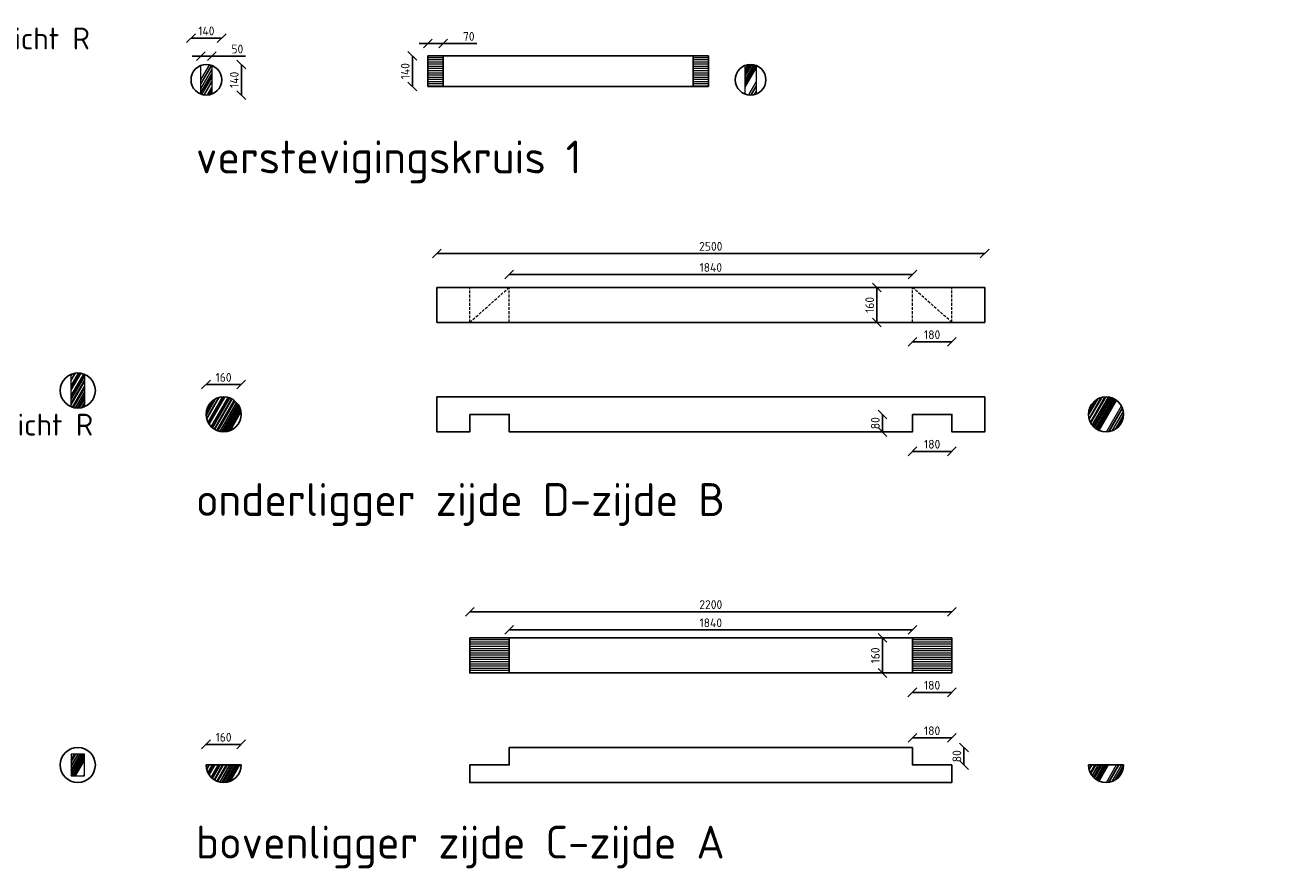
# Model space of a CAD drawing. Header units: metres. Extents: x -170212 to 42557, y -53864 to 18192.
# Tile 13 of 28: x 6048 to 11806, y 9855 to 13711. Entities that reach past the tile are written whole.
import ezdxf

# ---------------------------------------------------------------- set-up
doc = ezdxf.new("R2010")
doc.units = ezdxf.units.M
doc.header["$LTSCALE"] = 2
doc.linetypes.add('HIDDEN', pattern=[9.525, 6.35, -3.175])
for name, color, linetype, lineweight in [('N-CO-HC-HOUTVORM_HIDDEN-G', 8, 'HIDDEN', 18), ('N-CO-HC-HOUTVORM_kops-A', 253, 'Continuous', 5), ('N-CO-HC-HOUTVORM_ZICHT_1-G', 30, 'Continuous', 25), ('N-CO-HC-HOUTVORM_ZICHT_2-G', 1, 'Continuous', 18), ('X-XX-AL-DETAIL1-T50', 130, 'Continuous', 50)]:
    doc.layers.add(name, color=color, linetype=linetype, lineweight=lineweight)
doc.layers.add('TM00_MAATVOERING', color=7, linetype='Continuous')
doc.styles.add('NLCS-ISO', font='NLCS-ISO.ttf')
doc.styles.add('NLCS-ISO-M50-T50', font='NLCS-ISO.ttf', dxfattribs={"height": 0.25})
doc.dimstyles.new('NLCS RODOR-DIM-020mm', dxfattribs={"dimscale": 20, "dimtxt": 2, "dimasz": 2, "dimexe": 1.25, "dimexo": 0.625, "dimtad": 1, "dimdec": 0, "dimzin": 1, "dimdsep": 46, "dimtxsty": 'NLCS-ISO', "dimblk": 'OBLIQUE', "dimcen": 0, "dimse1": 1, "dimse2": 1, "dimclrd": 256, "dimclre": 1, "dimclrt": 256, "dimadec": 0, "dimazin": 0, "dimtfac": 1, "dimtdec": 0, "dimtmove": 0, "dimatfit": 0, "dimfxl": 1, "dimtolj": 1, "dimtzin": 0, "dimlwd": -1, "dimlwe": -1, "dimarcsym": 0})
pattern_1 = [(60, (-2050.87, -1053.93), (-173.205, 100), []), (60, (-2040.87, -1053.93), (-173.205, 100), []), (60, (-2038.87, -1053.93), (-173.205, 100), []), (60, (-2026.87, -1053.93), (-173.205, 100), []), (60, (-2016.87, -1053.93), (-173.205, 100), []), (60, (-2010.87, -1053.93), (-173.205, 100), []), (60, (-2008.87, -1053.93), (-173.205, 100), []), (60, (-2006.87, -1053.93), (-173.205, 100), []), (60, (-1996.87, -1053.93), (-173.205, 100), []), (60, (-1994.87, -1053.93), (-173.205, 100), []), (60, (-1980.87, -1053.93), (-173.205, 100), []), (60, (-1976.87, -1053.93), (-173.205, 100), []), (60, (-1970.87, -1053.93), (-173.205, 100), []), (60, (-1968.87, -1053.93), (-173.205, 100), []), (60, (-1954.87, -1053.93), (-173.205, 100), []), (60, (-1952.87, -1053.93), (-173.205, 100), []), (60, (-1948.87, -1053.93), (-173.205, 100), []), (60, (-1944.87, -1053.93), (-173.205, 100), []), (60, (-1934.87, -1053.93), (-173.205, 100), []), (60, (-1932.87, -1053.93), (-173.205, 100), []), (60, (-1930.87, -1053.93), (-173.205, 100), []), (60, (-1918.87, -1053.93), (-173.205, 100), []), (60, (-1912.87, -1053.93), (-173.205, 100), []), (60, (-1902.87, -1053.93), (-173.205, 100), []), (60, (-1900.87, -1053.93), (-173.205, 100), []), (60, (-1892.87, -1053.93), (-173.205, 100), []), (60, (-1890.87, -1053.93), (-173.205, 100), []), (60, (-1888.87, -1053.93), (-173.205, 100), []), (60, (-1884.87, -1053.93), (-173.205, 100), []), (60, (-1876.87, -1053.93), (-173.205, 100), []), (60, (-1874.87, -1053.93), (-173.205, 100), []), (60, (-1868.87, -1053.93), (-173.205, 100), []), (60, (-1864.87, -1053.93), (-173.205, 100), []), (60, (-1858.87, -1053.93), (-173.205, 100), []), (60, (-1856.87, -1053.93), (-173.205, 100), [])]
pattern_2 = [(60, (-2243.52, -1053.93), (-173.205, 100), []), (60, (-2233.52, -1053.93), (-173.205, 100), []), (60, (-2231.52, -1053.93), (-173.205, 100), []), (60, (-2219.52, -1053.93), (-173.205, 100), []), (60, (-2209.52, -1053.93), (-173.205, 100), []), (60, (-2203.52, -1053.93), (-173.205, 100), []), (60, (-2201.52, -1053.93), (-173.205, 100), []), (60, (-2199.52, -1053.93), (-173.205, 100), []), (60, (-2189.52, -1053.93), (-173.205, 100), []), (60, (-2187.52, -1053.93), (-173.205, 100), []), (60, (-2173.52, -1053.93), (-173.205, 100), []), (60, (-2169.52, -1053.93), (-173.205, 100), []), (60, (-2163.52, -1053.93), (-173.205, 100), []), (60, (-2161.52, -1053.93), (-173.205, 100), []), (60, (-2147.52, -1053.93), (-173.205, 100), []), (60, (-2145.52, -1053.93), (-173.205, 100), []), (60, (-2141.52, -1053.93), (-173.205, 100), []), (60, (-2137.52, -1053.93), (-173.205, 100), []), (60, (-2127.52, -1053.93), (-173.205, 100), []), (60, (-2125.52, -1053.93), (-173.205, 100), []), (60, (-2123.52, -1053.93), (-173.205, 100), []), (60, (-2111.52, -1053.93), (-173.205, 100), []), (60, (-2105.52, -1053.93), (-173.205, 100), []), (60, (-2095.52, -1053.93), (-173.205, 100), []), (60, (-2093.52, -1053.93), (-173.205, 100), []), (60, (-2085.52, -1053.93), (-173.205, 100), []), (60, (-2083.52, -1053.93), (-173.205, 100), []), (60, (-2081.52, -1053.93), (-173.205, 100), []), (60, (-2077.52, -1053.93), (-173.205, 100), []), (60, (-2069.52, -1053.93), (-173.205, 100), []), (60, (-2067.52, -1053.93), (-173.205, 100), []), (60, (-2061.52, -1053.93), (-173.205, 100), []), (60, (-2057.52, -1053.93), (-173.205, 100), []), (60, (-2051.52, -1053.93), (-173.205, 100), []), (60, (-2049.52, -1053.93), (-173.205, 100), [])]
pattern_3 = [(60, (-6191.12, 2073.82), (-173.205, 100), []), (60, (-6181.12, 2073.82), (-173.205, 100), []), (60, (-6179.12, 2073.82), (-173.205, 100), []), (60, (-6167.12, 2073.82), (-173.205, 100), []), (60, (-6157.12, 2073.82), (-173.205, 100), []), (60, (-6151.12, 2073.82), (-173.205, 100), []), (60, (-6149.12, 2073.82), (-173.205, 100), []), (60, (-6147.12, 2073.82), (-173.205, 100), []), (60, (-6137.12, 2073.82), (-173.205, 100), []), (60, (-6135.12, 2073.82), (-173.205, 100), []), (60, (-6121.12, 2073.82), (-173.205, 100), []), (60, (-6117.12, 2073.82), (-173.205, 100), []), (60, (-6111.12, 2073.82), (-173.205, 100), []), (60, (-6109.12, 2073.82), (-173.205, 100), []), (60, (-6095.12, 2073.82), (-173.205, 100), []), (60, (-6093.12, 2073.82), (-173.205, 100), []), (60, (-6089.12, 2073.82), (-173.205, 100), []), (60, (-6085.12, 2073.82), (-173.205, 100), []), (60, (-6075.12, 2073.82), (-173.205, 100), []), (60, (-6073.12, 2073.82), (-173.205, 100), []), (60, (-6071.12, 2073.82), (-173.205, 100), []), (60, (-6059.12, 2073.82), (-173.205, 100), []), (60, (-6053.12, 2073.82), (-173.205, 100), []), (60, (-6043.12, 2073.82), (-173.205, 100), []), (60, (-6041.12, 2073.82), (-173.205, 100), []), (60, (-6033.12, 2073.82), (-173.205, 100), []), (60, (-6031.12, 2073.82), (-173.205, 100), []), (60, (-6029.12, 2073.82), (-173.205, 100), []), (60, (-6025.12, 2073.82), (-173.205, 100), []), (60, (-6017.12, 2073.82), (-173.205, 100), []), (60, (-6015.12, 2073.82), (-173.205, 100), []), (60, (-6009.12, 2073.82), (-173.205, 100), []), (60, (-6005.12, 2073.82), (-173.205, 100), []), (60, (-5999.12, 2073.82), (-173.205, 100), []), (60, (-5997.12, 2073.82), (-173.205, 100), [])]
pattern_4 = [(0, (-847.676, -1043.932), (0, 10), [])]
pattern_5 = [(0, (-6191.12, 2083.817), (0, 10), [])]

# ---------------------------------------------------------------- blocks, each defined once
blk = doc.blocks.new('_Oblique')
at = {"color": 0, "linetype": 'ByBlock', "lineweight": -2}
blk.add_line((-0.5, -0.5), (0.5, 0.5), dxfattribs=at)
blk = doc.blocks.new('*D19')
at = {"layer": 'Defpoints', "color": 0, "transparency": 16777216}
for p in [(10277.1, 11033.2), (8077.1, 10913.6), (10277.1, 10913.6)]:
    blk.add_point(p, dxfattribs=at)
at = {"layer": 'TM00_MAATVOERING', "transparency": 16777216}
blk.add_line((8077.1, 11033.2), (10277.1, 11033.2), dxfattribs=at)
at = {"layer": 'TM00_MAATVOERING', "transparency": 16777216, "xscale": 40, "yscale": 40, "zscale": 40, "rotation": 180}
blk.add_blockref('_Oblique', (8077.1, 11033.2), dxfattribs=at)
at = {"layer": 'TM00_MAATVOERING', "transparency": 16777216, "xscale": 40, "yscale": 40, "zscale": 40}
blk.add_blockref('_Oblique', (10277.1, 11033.2), dxfattribs=at)
at = {"layer": 'TM00_MAATVOERING', "transparency": 16777216, "insert": (9177.1, 11065.7), "char_height": 40, "attachment_point": 5, "style": 'NLCS-ISO'}
blk.add_mtext('\\A1;2200', dxfattribs=at)
blk = doc.blocks.new('*D20')
at = {"layer": 'Defpoints', "color": 0, "transparency": 16777216}
for p in [(10097.1, 10950), (8257.1, 10913.6), (10097.1, 10913.6)]:
    blk.add_point(p, dxfattribs=at)
at = {"layer": 'TM00_MAATVOERING', "transparency": 16777216}
blk.add_line((8257.1, 10950), (10097.1, 10950), dxfattribs=at)
at = {"layer": 'TM00_MAATVOERING', "transparency": 16777216, "xscale": 40, "yscale": 40, "zscale": 40, "rotation": 180}
blk.add_blockref('_Oblique', (8257.1, 10950), dxfattribs=at)
at = {"layer": 'TM00_MAATVOERING', "transparency": 16777216, "xscale": 40, "yscale": 40, "zscale": 40}
blk.add_blockref('_Oblique', (10097.1, 10950), dxfattribs=at)
at = {"layer": 'TM00_MAATVOERING', "transparency": 16777216, "insert": (9177.1, 10982.5), "char_height": 40, "attachment_point": 5, "style": 'NLCS-ISO'}
blk.add_mtext('\\A1;1840', dxfattribs=at)
blk = doc.blocks.new('*D21')
at = {"layer": 'Defpoints', "color": 0, "transparency": 16777216}
for p in [(10277.1, 10913.6), (9960.4, 10753.6), (10277.1, 10753.6)]:
    blk.add_point(p, dxfattribs=at)
at = {"layer": 'TM00_MAATVOERING', "transparency": 16777216}
blk.add_line((9960.4, 10913.6), (9960.4, 10753.6), dxfattribs=at)
at = {"layer": 'TM00_MAATVOERING', "transparency": 16777216, "xscale": 40, "yscale": 40, "zscale": 40}
for p, rotation in [((9960.4, 10913.6), 90), ((9960.4, 10753.6), 270)]:
    blk.add_blockref('_Oblique', p, dxfattribs=dict(at, rotation=rotation))
at = {"layer": 'TM00_MAATVOERING', "transparency": 16777216, "insert": (9927.9, 10833.6), "char_height": 40, "attachment_point": 5, "rotation": 90, "style": 'NLCS-ISO'}
blk.add_mtext('\\A1;160', dxfattribs=at)
blk = doc.blocks.new('*D22')
at = {"layer": 'Defpoints', "color": 0, "transparency": 16777216}
for p in [(7033.6, 10427.7), (6873.6, 10333.6), (7033.6, 10333.6)]:
    blk.add_point(p, dxfattribs=at)
at = {"layer": 'TM00_MAATVOERING', "transparency": 16777216}
blk.add_line((6873.6, 10427.7), (7033.6, 10427.7), dxfattribs=at)
at = {"layer": 'TM00_MAATVOERING', "transparency": 16777216, "xscale": 40, "yscale": 40, "zscale": 40, "rotation": 180}
blk.add_blockref('_Oblique', (6873.6, 10427.7), dxfattribs=at)
at = {"layer": 'TM00_MAATVOERING', "transparency": 16777216, "xscale": 40, "yscale": 40, "zscale": 40}
blk.add_blockref('_Oblique', (7033.6, 10427.7), dxfattribs=at)
at = {"layer": 'TM00_MAATVOERING', "transparency": 16777216, "insert": (6953.6, 10460.2), "char_height": 40, "attachment_point": 5, "style": 'NLCS-ISO'}
blk.add_mtext('\\A1;160', dxfattribs=at)
blk = doc.blocks.new('*D36')
at = {"layer": 'Defpoints', "color": 0, "transparency": 16777216}
for p in [(10427.1, 12668.5), (7927.1, 12513.8), (10427.1, 12513.8)]:
    blk.add_point(p, dxfattribs=at)
at = {"layer": 'TM00_MAATVOERING', "transparency": 16777216}
blk.add_line((7927.1, 12668.5), (10427.1, 12668.5), dxfattribs=at)
at = {"layer": 'TM00_MAATVOERING', "transparency": 16777216, "xscale": 40, "yscale": 40, "zscale": 40, "rotation": 180}
blk.add_blockref('_Oblique', (7927.1, 12668.5), dxfattribs=at)
at = {"layer": 'TM00_MAATVOERING', "transparency": 16777216, "xscale": 40, "yscale": 40, "zscale": 40}
blk.add_blockref('_Oblique', (10427.1, 12668.5), dxfattribs=at)
at = {"layer": 'TM00_MAATVOERING', "transparency": 16777216, "insert": (9177.1, 12701), "char_height": 40, "attachment_point": 5, "style": 'NLCS-ISO'}
blk.add_mtext('\\A1;2500', dxfattribs=at)
blk = doc.blocks.new('*D37')
at = {"layer": 'Defpoints', "color": 0, "transparency": 16777216}
for p in [(10097.1, 12572.1), (8257.1, 12513.8), (10097.1, 12513.8)]:
    blk.add_point(p, dxfattribs=at)
at = {"layer": 'TM00_MAATVOERING', "transparency": 16777216}
blk.add_line((8257.1, 12572.1), (10097.1, 12572.1), dxfattribs=at)
at = {"layer": 'TM00_MAATVOERING', "transparency": 16777216, "xscale": 40, "yscale": 40, "zscale": 40, "rotation": 180}
blk.add_blockref('_Oblique', (8257.1, 12572.1), dxfattribs=at)
at = {"layer": 'TM00_MAATVOERING', "transparency": 16777216, "xscale": 40, "yscale": 40, "zscale": 40}
blk.add_blockref('_Oblique', (10097.1, 12572.1), dxfattribs=at)
at = {"layer": 'TM00_MAATVOERING', "transparency": 16777216, "insert": (9177.1, 12604.6), "char_height": 40, "attachment_point": 5, "style": 'NLCS-ISO'}
blk.add_mtext('\\A1;1840', dxfattribs=at)
blk = doc.blocks.new('*D38')
at = {"layer": 'Defpoints', "color": 0, "transparency": 16777216}
for p in [(10097.1, 12513.8), (9934.9, 12353.8), (10097.1, 12353.8)]:
    blk.add_point(p, dxfattribs=at)
at = {"layer": 'TM00_MAATVOERING', "transparency": 16777216}
blk.add_line((9934.9, 12513.8), (9934.9, 12353.8), dxfattribs=at)
at = {"layer": 'TM00_MAATVOERING', "transparency": 16777216, "xscale": 40, "yscale": 40, "zscale": 40}
for p, rotation in [((9934.9, 12513.8), 90), ((9934.9, 12353.8), 270)]:
    blk.add_blockref('_Oblique', p, dxfattribs=dict(at, rotation=rotation))
at = {"layer": 'TM00_MAATVOERING', "transparency": 16777216, "insert": (9902.4, 12433.8), "char_height": 40, "attachment_point": 5, "rotation": 90, "style": 'NLCS-ISO'}
blk.add_mtext('\\A1;160', dxfattribs=at)
blk = doc.blocks.new('*D39')
at = {"layer": 'Defpoints', "color": 0, "transparency": 16777216}
for p in [(7033.6, 12070.5), (6873.6, 11933.8), (7033.6, 11933.8)]:
    blk.add_point(p, dxfattribs=at)
at = {"layer": 'TM00_MAATVOERING', "transparency": 16777216}
blk.add_line((6873.6, 12070.5), (7033.6, 12070.5), dxfattribs=at)
at = {"layer": 'TM00_MAATVOERING', "transparency": 16777216, "xscale": 40, "yscale": 40, "zscale": 40, "rotation": 180}
blk.add_blockref('_Oblique', (6873.6, 12070.5), dxfattribs=at)
at = {"layer": 'TM00_MAATVOERING', "transparency": 16777216, "xscale": 40, "yscale": 40, "zscale": 40}
blk.add_blockref('_Oblique', (7033.6, 12070.5), dxfattribs=at)
at = {"layer": 'TM00_MAATVOERING', "transparency": 16777216, "insert": (6953.6, 12103), "char_height": 40, "attachment_point": 5, "style": 'NLCS-ISO'}
blk.add_mtext('\\A1;160', dxfattribs=at)
blk = doc.blocks.new('*D59')
at = {"layer": 'Defpoints', "color": 0, "transparency": 16777216}
for p in [(7886.1, 13570.8), (7815.1, 13430.8), (7886.1, 13430.8)]:
    blk.add_point(p, dxfattribs=at)
at = {"layer": 'TM00_MAATVOERING', "transparency": 16777216}
blk.add_line((7815.1, 13570.8), (7815.1, 13430.8), dxfattribs=at)
at = {"layer": 'TM00_MAATVOERING', "transparency": 16777216, "xscale": 40, "yscale": 40, "zscale": 40}
for p, rotation in [((7815.1, 13570.8), 90), ((7815.1, 13430.8), 270)]:
    blk.add_blockref('_Oblique', p, dxfattribs=dict(at, rotation=rotation))
at = {"layer": 'TM00_MAATVOERING', "transparency": 16777216, "insert": (7782.6, 13500.8), "char_height": 40, "attachment_point": 5, "rotation": 90, "style": 'NLCS-ISO'}
blk.add_mtext('\\A1;140', dxfattribs=at)
blk = doc.blocks.new('*D60')
at = {"layer": 'Defpoints', "color": 0, "transparency": 16777216}
for p in [(7956.1, 13627), (7886.1, 13570.8), (7956.1, 13570.8)]:
    blk.add_point(p, dxfattribs=at)
at = {"layer": 'TM00_MAATVOERING', "transparency": 16777216}
for p, q in [((7886.1, 13627), (7846.1, 13627)), ((7886.1, 13627), (7956.1, 13627)), ((7956.1, 13627), (8109.1, 13627))]:
    blk.add_line(p, q, dxfattribs=at)
at = {"layer": 'TM00_MAATVOERING', "transparency": 16777216, "xscale": 40, "yscale": 40, "zscale": 40}
blk.add_blockref('_Oblique', (7886.1, 13627), dxfattribs=at)
at = {"layer": 'TM00_MAATVOERING', "transparency": 16777216, "xscale": 40, "yscale": 40, "zscale": 40, "rotation": 180}
blk.add_blockref('_Oblique', (7956.1, 13627), dxfattribs=at)
at = {"layer": 'TM00_MAATVOERING', "transparency": 16777216, "insert": (8072.6, 13659.5), "char_height": 40, "attachment_point": 5, "style": 'NLCS-ISO'}
blk.add_mtext('\\A1;70', dxfattribs=at)
blk = doc.blocks.new('*D61')
at = {"layer": 'Defpoints', "color": 0, "transparency": 16777216}
for p in [(6900, 13569.4), (6850, 13526.9), (6900, 13526.9)]:
    blk.add_point(p, dxfattribs=at)
at = {"layer": 'TM00_MAATVOERING', "transparency": 16777216}
for p, q in [((6850, 13569.4), (6810, 13569.4)), ((6850, 13569.4), (6900, 13569.4)), ((6900, 13569.4), (7053, 13569.4))]:
    blk.add_line(p, q, dxfattribs=at)
at = {"layer": 'TM00_MAATVOERING', "transparency": 16777216, "xscale": 40, "yscale": 40, "zscale": 40}
blk.add_blockref('_Oblique', (6850, 13569.4), dxfattribs=at)
at = {"layer": 'TM00_MAATVOERING', "transparency": 16777216, "xscale": 40, "yscale": 40, "zscale": 40, "rotation": 180}
blk.add_blockref('_Oblique', (6900, 13569.4), dxfattribs=at)
at = {"layer": 'TM00_MAATVOERING', "transparency": 16777216, "insert": (7016.5, 13601.9), "char_height": 40, "attachment_point": 5, "style": 'NLCS-ISO'}
blk.add_mtext('\\A1;50', dxfattribs=at)
blk = doc.blocks.new('*D62')
at = {"layer": 'Defpoints', "color": 0, "transparency": 16777216}
for p in [(6875, 13531.5), (6875, 13391.5), (7034.8, 13391.5)]:
    blk.add_point(p, dxfattribs=at)
at = {"layer": 'TM00_MAATVOERING', "transparency": 16777216}
blk.add_line((7034.8, 13531.5), (7034.8, 13391.5), dxfattribs=at)
at = {"layer": 'TM00_MAATVOERING', "transparency": 16777216, "xscale": 40, "yscale": 40, "zscale": 40}
for p, rotation in [((7034.8, 13531.5), 90), ((7034.8, 13391.5), 270)]:
    blk.add_blockref('_Oblique', p, dxfattribs=dict(at, rotation=rotation))
at = {"layer": 'TM00_MAATVOERING', "transparency": 16777216, "insert": (7002.3, 13461.5), "char_height": 40, "attachment_point": 5, "rotation": 90, "style": 'NLCS-ISO'}
blk.add_mtext('\\A1;140', dxfattribs=at)
blk = doc.blocks.new('*D63')
at = {"layer": 'Defpoints', "color": 0, "transparency": 16777216}
for p in [(6945, 13651.8), (6805, 13461.5), (6945, 13461.5)]:
    blk.add_point(p, dxfattribs=at)
at = {"layer": 'TM00_MAATVOERING', "transparency": 16777216}
blk.add_line((6805, 13651.8), (6945, 13651.8), dxfattribs=at)
at = {"layer": 'TM00_MAATVOERING', "transparency": 16777216, "xscale": 40, "yscale": 40, "zscale": 40, "rotation": 180}
blk.add_blockref('_Oblique', (6805, 13651.8), dxfattribs=at)
at = {"layer": 'TM00_MAATVOERING', "transparency": 16777216, "xscale": 40, "yscale": 40, "zscale": 40}
blk.add_blockref('_Oblique', (6945, 13651.8), dxfattribs=at)
at = {"layer": 'TM00_MAATVOERING', "transparency": 16777216, "insert": (6875, 13684.3), "char_height": 40, "attachment_point": 5, "style": 'NLCS-ISO'}
blk.add_mtext('\\A1;140', dxfattribs=at)
blk = doc.blocks.new('*D319')
at = {"layer": 'Defpoints', "color": 0, "transparency": 16777216}
for p in [(10097.1, 11933.8), (9960.4, 11853.8), (10097.1, 11853.8)]:
    blk.add_point(p, dxfattribs=at)
at = {"layer": 'TM00_MAATVOERING', "transparency": 16777216}
blk.add_line((9960.4, 11933.8), (9960.4, 11853.8), dxfattribs=at)
at = {"layer": 'TM00_MAATVOERING', "transparency": 16777216, "xscale": 40, "yscale": 40, "zscale": 40}
for p, rotation in [((9960.4, 11933.8), 90), ((9960.4, 11853.8), 270)]:
    blk.add_blockref('_Oblique', p, dxfattribs=dict(at, rotation=rotation))
at = {"layer": 'TM00_MAATVOERING', "transparency": 16777216, "insert": (9927.9, 11893.8), "char_height": 40, "attachment_point": 5, "rotation": 90, "style": 'NLCS-ISO'}
blk.add_mtext('\\A1;80', dxfattribs=at)
blk = doc.blocks.new('*D320')
at = {"layer": 'Defpoints', "color": 0, "transparency": 16777216}
for p in [(10097.1, 11853.8), (10277.6, 11853.8), (10277.6, 11765.3)]:
    blk.add_point(p, dxfattribs=at)
at = {"layer": 'TM00_MAATVOERING', "transparency": 16777216}
blk.add_line((10097.1, 11765.3), (10277.6, 11765.3), dxfattribs=at)
at = {"layer": 'TM00_MAATVOERING', "transparency": 16777216, "xscale": 40, "yscale": 40, "zscale": 40, "rotation": 180}
blk.add_blockref('_Oblique', (10097.1, 11765.3), dxfattribs=at)
at = {"layer": 'TM00_MAATVOERING', "transparency": 16777216, "xscale": 40, "yscale": 40, "zscale": 40}
blk.add_blockref('_Oblique', (10277.6, 11765.3), dxfattribs=at)
at = {"layer": 'TM00_MAATVOERING', "transparency": 16777216, "insert": (10187.3, 11797.8), "char_height": 40, "attachment_point": 5, "style": 'NLCS-ISO'}
blk.add_mtext('\\A1;180', dxfattribs=at)
blk = doc.blocks.new('*D321')
at = {"layer": 'Defpoints', "color": 0, "transparency": 16777216}
for p in [(10097.1, 12353.8), (10277.6, 12353.8), (10277.6, 12265.3)]:
    blk.add_point(p, dxfattribs=at)
at = {"layer": 'TM00_MAATVOERING', "transparency": 16777216}
blk.add_line((10097.1, 12265.3), (10277.6, 12265.3), dxfattribs=at)
at = {"layer": 'TM00_MAATVOERING', "transparency": 16777216, "xscale": 40, "yscale": 40, "zscale": 40, "rotation": 180}
blk.add_blockref('_Oblique', (10097.1, 12265.3), dxfattribs=at)
at = {"layer": 'TM00_MAATVOERING', "transparency": 16777216, "xscale": 40, "yscale": 40, "zscale": 40}
blk.add_blockref('_Oblique', (10277.6, 12265.3), dxfattribs=at)
at = {"layer": 'TM00_MAATVOERING', "transparency": 16777216, "insert": (10187.3, 12297.8), "char_height": 40, "attachment_point": 5, "style": 'NLCS-ISO'}
blk.add_mtext('\\A1;180', dxfattribs=at)
blk = doc.blocks.new('*D322')
at = {"layer": 'Defpoints', "color": 0, "transparency": 16777216}
for p in [(10096.7, 10753.6), (10277.1, 10753.6), (10277.1, 10665.1)]:
    blk.add_point(p, dxfattribs=at)
at = {"layer": 'TM00_MAATVOERING', "transparency": 16777216}
blk.add_line((10096.7, 10665.1), (10277.1, 10665.1), dxfattribs=at)
at = {"layer": 'TM00_MAATVOERING', "transparency": 16777216, "xscale": 40, "yscale": 40, "zscale": 40, "rotation": 180}
blk.add_blockref('_Oblique', (10096.7, 10665.1), dxfattribs=at)
at = {"layer": 'TM00_MAATVOERING', "transparency": 16777216, "xscale": 40, "yscale": 40, "zscale": 40}
blk.add_blockref('_Oblique', (10277.1, 10665.1), dxfattribs=at)
at = {"layer": 'TM00_MAATVOERING', "transparency": 16777216, "insert": (10186.9, 10697.6), "char_height": 40, "attachment_point": 5, "style": 'NLCS-ISO'}
blk.add_mtext('\\A1;180', dxfattribs=at)
blk = doc.blocks.new('*D323')
at = {"layer": 'Defpoints', "color": 0, "transparency": 16777216}
for p in [(10277.1, 10457.3), (10097.1, 10413.6), (10277.1, 10333.6)]:
    blk.add_point(p, dxfattribs=at)
at = {"layer": 'TM00_MAATVOERING', "transparency": 16777216}
blk.add_line((10097.1, 10457.3), (10277.1, 10457.3), dxfattribs=at)
at = {"layer": 'TM00_MAATVOERING', "transparency": 16777216, "xscale": 40, "yscale": 40, "zscale": 40, "rotation": 180}
blk.add_blockref('_Oblique', (10097.1, 10457.3), dxfattribs=at)
at = {"layer": 'TM00_MAATVOERING', "transparency": 16777216, "xscale": 40, "yscale": 40, "zscale": 40}
blk.add_blockref('_Oblique', (10277.1, 10457.3), dxfattribs=at)
at = {"layer": 'TM00_MAATVOERING', "transparency": 16777216, "insert": (10187.1, 10489.8), "char_height": 40, "attachment_point": 5, "style": 'NLCS-ISO'}
blk.add_mtext('\\A1;180', dxfattribs=at)
blk = doc.blocks.new('*D324')
at = {"layer": 'Defpoints', "color": 0, "transparency": 16777216}
for p in [(10097.1, 10413.6), (10097.1, 10333.6), (10332.6, 10333.6)]:
    blk.add_point(p, dxfattribs=at)
at = {"layer": 'TM00_MAATVOERING', "transparency": 16777216}
blk.add_line((10332.6, 10413.6), (10332.6, 10333.6), dxfattribs=at)
at = {"layer": 'TM00_MAATVOERING', "transparency": 16777216, "xscale": 40, "yscale": 40, "zscale": 40}
for p, rotation in [((10332.6, 10413.6), 90), ((10332.6, 10333.6), 270)]:
    blk.add_blockref('_Oblique', p, dxfattribs=dict(at, rotation=rotation))
at = {"layer": 'TM00_MAATVOERING', "transparency": 16777216, "insert": (10300.1, 10373.6), "char_height": 40, "attachment_point": 5, "rotation": 90, "style": 'NLCS-ISO'}
blk.add_mtext('\\A1;80', dxfattribs=at)

msp = doc.modelspace()

# ---------------------------------------------------------------- hatches: boundary and pattern name
at = {"layer": 'N-CO-HC-HOUTVORM_kops-A'}
h = msp.add_hatch(dxfattribs=at)
h.set_pattern_fill('KOPSHOUT', color=256, scale=2)
h.set_pattern_definition(pattern_3)
edge = h.paths.add_edge_path()
edge.add_arc((6875, 13461.5), 70, 69.07517, 110.92483, ccw=False)
edge.add_line((6900, 13526.9), (6900, 13396.1))
edge.add_arc((6875, 13461.5), 70, 249.07517, 290.92483, ccw=False)
edge.add_line((6850, 13396.1), (6850, 13526.9))
h = msp.add_hatch(dxfattribs=at)
h.set_pattern_fill('LANGSHOUT', color=256, scale=2)
h.set_pattern_definition(pattern_5)
h.paths.add_polyline_path([(7956.1, 13570.8), (7886.1, 13570.8), (7886.1, 13430.8), (7956.1, 13430.8)])
h = msp.add_hatch(dxfattribs=at)
h.set_pattern_fill('LANGSHOUT', color=256, scale=2)
h.set_pattern_definition(pattern_5)
h.paths.add_polyline_path([(9096.1, 13570.8), (9166.1, 13570.8), (9166.1, 13430.8), (9096.1, 13430.8)])
h = msp.add_hatch(dxfattribs=at)
h.set_pattern_fill('KOPSHOUT', color=256, scale=2)
h.set_pattern_definition(pattern_3)
edge = h.paths.add_edge_path()
edge.add_arc((9358.6, 13461.5), 70, 69.07517, 110.92483, ccw=False)
edge.add_line((9383.6, 13526.9), (9383.6, 13396.1))
edge.add_arc((9358.6, 13461.5), 70, 249.07517, 290.92483, ccw=False)
edge.add_line((9333.6, 13396.1), (9333.6, 13526.9))
h = msp.add_hatch(dxfattribs=at)
h.set_pattern_fill('KOPSHOUT', color=256, scale=2)
h.set_pattern_definition(pattern_1)
edge = h.paths.add_edge_path()
edge.add_arc((6953.6, 11933.8), 80, 0, 360)
h = msp.add_hatch(dxfattribs=at)
h.set_pattern_fill('KOPSHOUT', color=256, scale=2)
h.set_pattern_definition(pattern_2)
edge = h.paths.add_edge_path()
edge.add_arc((10981.2, 11933.8), 80, 0, 360)
h = msp.add_hatch(dxfattribs=at)
h.set_pattern_fill('LANGSHOUT', color=256, scale=2)
h.set_pattern_definition(pattern_4)
h.paths.add_polyline_path([(8077.1, 10913.6), (8077.1, 10753.6), (8257.1, 10753.6), (8257.1, 10913.6)])
h = msp.add_hatch(dxfattribs=at)
h.set_pattern_fill('LANGSHOUT', color=256, scale=2)
h.set_pattern_definition(pattern_4)
h.paths.add_polyline_path([(10097.1, 10913.6), (10277.1, 10913.6), (10277.1, 10753.6), (10097.1, 10753.6)])
h = msp.add_hatch(dxfattribs=at)
h.set_pattern_fill('KOPSHOUT', color=256, scale=2)
h.set_pattern_definition([(60, (0, -1053.93), (-173.205, 100), []), (60, (10, -1053.93), (-173.205, 100), []), (60, (12, -1053.93), (-173.205, 100), []), (60, (24, -1053.93), (-173.205, 100), []), (60, (34, -1053.93), (-173.205, 100), []), (60, (40, -1053.93), (-173.205, 100), []), (60, (42, -1053.93), (-173.205, 100), []), (60, (44, -1053.93), (-173.205, 100), []), (60, (54, -1053.93), (-173.205, 100), []), (60, (56, -1053.93), (-173.205, 100), []), (60, (70, -1053.93), (-173.205, 100), []), (60, (74, -1053.93), (-173.205, 100), []), (60, (80, -1053.93), (-173.205, 100), []), (60, (82, -1053.93), (-173.205, 100), []), (60, (96, -1053.93), (-173.205, 100), []), (60, (98, -1053.93), (-173.205, 100), []), (60, (102, -1053.93), (-173.205, 100), []), (60, (106, -1053.93), (-173.205, 100), []), (60, (116, -1053.93), (-173.205, 100), []), (60, (118, -1053.93), (-173.205, 100), []), (60, (120, -1053.93), (-173.205, 100), []), (60, (132, -1053.93), (-173.205, 100), []), (60, (138, -1053.93), (-173.205, 100), []), (60, (148, -1053.93), (-173.205, 100), []), (60, (150, -1053.93), (-173.205, 100), []), (60, (158, -1053.93), (-173.205, 100), []), (60, (160, -1053.93), (-173.205, 100), []), (60, (162, -1053.93), (-173.205, 100), []), (60, (166, -1053.93), (-173.205, 100), []), (60, (174, -1053.93), (-173.205, 100), []), (60, (176, -1053.93), (-173.205, 100), []), (60, (182, -1053.93), (-173.205, 100), []), (60, (186, -1053.93), (-173.205, 100), []), (60, (192, -1053.93), (-173.205, 100), []), (60, (194, -1053.93), (-173.205, 100), [])])
h.paths.add_polyline_path([(6258.4, 10283.7), (6318.4, 10283.7), (6318.4, 10383.7), (6258.4, 10383.7)])
h = msp.add_hatch(dxfattribs=at)
h.set_pattern_fill('KOPSHOUT', color=256, scale=2)
h.set_pattern_definition(pattern_1)
edge = h.paths.add_edge_path()
edge.add_arc((6953.6, 10333.6), 80, 180, 360)
edge.add_line((7033.6, 10333.6), (6873.6, 10333.6))
h = msp.add_hatch(dxfattribs=at)
h.set_pattern_fill('KOPSHOUT', color=256, scale=2)
h.set_pattern_definition(pattern_2)
edge = h.paths.add_edge_path()
edge.add_arc((10981.2, 10333.6), 80, -180, 0, ccw=False)
edge.add_line((10901.2, 10333.6), (11061.2, 10333.6))

# ---------------------------------------------------------------- linework, layer by layer
at = {"layer": 'N-CO-HC-HOUTVORM_HIDDEN-G'}
for p, q in [((8076.7, 12353.8), (8257.1, 12513.8)), ((10277.6, 12353.8), (10097.1, 12513.8))]:
    msp.add_line(p, q, dxfattribs=at)
at = {"layer": 'N-CO-HC-HOUTVORM_HIDDEN-G', "flags": 128}
for points in [[(8076.7, 12353.8), (8076.7, 12513.8)], [(8257.1, 12353.8), (8257.1, 12513.8)], [(10097.1, 12353.8), (10097.1, 12513.8)], [(10277.6, 12353.8), (10277.6, 12513.8)]]:
    msp.add_lwpolyline(points, dxfattribs=at)
at = {"layer": 'N-CO-HC-HOUTVORM_kops-A', "linetype": 'Continuous'}
for p, q in [((6258.4, 12064.7), (6292, 12122.9)), ((6258.4, 12057.7), (6295.8, 12122.6)), ((6258.4, 12088.9), (6277.6, 12122.2)), ((6258.4, 12092.4), (6275.4, 12121.9)), ((6258.4, 12047.3), (6301.4, 12121.9)), ((6258.4, 12043.9), (6303.2, 12121.6)), ((6258.4, 12109.7), (6263.8, 12119.1)), ((6258.4, 12019.6), (6315.3, 12118.3)), ((6258.4, 12113.2), (6261.3, 12118.2)), ((6258.4, 12016.2), (6317, 12117.7)), ((6258.4, 12116.6), (6258.8, 12117.3)), ((6258.4, 12009.2), (6318.4, 12113.2)), ((6258.4, 12002.3), (6318.4, 12106.2)), ((6258.4, 11985), (6318.4, 12088.9)), ((6258.4, 11981.5), (6318.4, 12085.4)), ((6258.4, 11978.1), (6318.4, 12082)), ((6263.9, 11966.8), (6318.4, 12061.2)), ((6269, 11965.3), (6318.4, 12050.8)), ((6278, 11963.6), (6318.4, 12033.5)), ((6279.9, 11963.4), (6318.4, 12030)), ((6287.7, 11963), (6318.4, 12016.2)), ((6289.7, 11963), (6318.4, 12012.7)), ((6291.7, 11963), (6318.4, 12009.2)), ((6295.9, 11963.3), (6318.4, 12002.3)), ((6304.6, 11964.6), (6318.4, 11988.4)), ((6306.9, 11965.1), (6318.4, 11985)), ((6314.1, 11967.2), (6318.4, 11974.6))]:
    msp.add_line(p, q, dxfattribs=at)
at = {"layer": 'N-CO-HC-HOUTVORM_ZICHT_1-G'}
for points in [[(7886.1, 13430.8), (7956.1, 13430.8), (7956.1, 13570.8), (7886.1, 13570.8)], [(7956.1, 13430.8), (9096.1, 13430.8), (9096.1, 13570.8), (7956.1, 13570.8)], [(9166.1, 13430.8), (9096.1, 13430.8), (9096.1, 13570.8), (9166.1, 13570.8)], [(7927.1, 12513.8), (10427.1, 12513.8), (10427.1, 12353.8), (7927.1, 12353.8)], [(8077.1, 10913.6), (10277.1, 10913.6), (10277.1, 10753.6), (8077.1, 10753.6)], [(10097.1, 10413.6), (8257.1, 10413.6), (8257.1, 10333.6), (8077.1, 10333.6), (8077.1, 10253.6), (10277.1, 10253.6), (10277.1, 10333.6), (10097.1, 10333.6)]]:
    msp.add_lwpolyline(points, close=True, dxfattribs=at)
for points in [[(8076.7, 11933.8), (8076.7, 11853.8), (7927.1, 11853.8), (7927.1, 11933.8), (7927.1, 12013.8), (10427.1, 12013.8), (10427.1, 11933.8), (10427.1, 11853.8), (10277.6, 11853.8), (10277.6, 11933.8), (10097.1, 11933.8)], [(10097.1, 11933.8), (10097.1, 11853.8), (8257.1, 11853.8), (8257.1, 11933.8), (8076.7, 11933.8)]]:
    msp.add_lwpolyline(points, dxfattribs=at)
at = {"layer": 'N-CO-HC-HOUTVORM_ZICHT_1-G', "flags": 128}
for points in [[(8257.1, 10753.6), (8257.1, 10913.6)], [(10097.1, 10753.6), (10097.1, 10913.6)]]:
    msp.add_lwpolyline(points, dxfattribs=at)
at = {"layer": 'N-CO-HC-HOUTVORM_ZICHT_1-G'}
for points in [[(6873.6, 10333.6, 1), (7033.6, 10333.6)], [(11061.2, 10333.6, -1), (10901.2, 10333.6)]]:
    msp.add_lwpolyline(points, format="xyb", close=True, dxfattribs=at)
for centre, radius in [((6875, 13461.5), 70), ((9358.6, 13461.5), 70), ((6288.4, 12043), 80), ((6953.6, 11933.8), 80), ((10981.2, 11933.8), 80), ((6288.4, 10333.7), 80)]:
    msp.add_circle(centre, radius, dxfattribs=at)
at = {"layer": 'N-CO-HC-HOUTVORM_ZICHT_2-G'}
for p, q in [((6258.4, 11968.8), (6258.4, 12117.1)), ((6318.4, 12117.1), (6318.4, 11968.8))]:
    msp.add_line(p, q, dxfattribs=at)
at = {"layer": 'N-CO-HC-HOUTVORM_ZICHT_2-G', "flags": 128}
for points in [[(6850, 13526.9, -0.184661), (6900, 13526.9), (6900, 13396.1, -0.184661), (6850, 13396.1)], [(9333.6, 13526.9, -0.184661), (9383.6, 13526.9), (9383.6, 13396.1, -0.184661), (9333.6, 13396.1)]]:
    msp.add_lwpolyline(points, format="xyb", close=True, dxfattribs=at)
at = {"layer": 'N-CO-HC-HOUTVORM_ZICHT_2-G'}
msp.add_lwpolyline([(6258.4, 10283.7), (6318.4, 10283.7), (6318.4, 10383.7), (6258.4, 10383.7)], close=True, dxfattribs=at)
for start, end in [(67.97569, 112.02431), (247.97569, 292.02431)]:
    msp.add_arc((6288.4, 12043), 80, start, end, dxfattribs=at)

# ---------------------------------------------------------------- texts
at = {"layer": 'X-XX-AL-DETAIL1-T50', "color": 2, "style": 'NLCS-ISO'}
for p in [(5470, 13600.1), (5485, 11837.1)]:
    msp.add_text('vooraanzicht R', height=100, dxfattribs=at).set_placement(p)
at = {"layer": 'X-XX-AL-DETAIL1-T50', "char_height": 150, "attachment_point": 1, "style": 'NLCS-ISO-M50-T50'}
for s, insert in [('{\\C3;verstevigingskruis 1}', (6827.4, 13184.1)), ('{\\C3;onderligger zijde D-zijde B}', (6827.4, 11620.2)), ('{\\C3;bovenligger zijde C-zijde A}', (6827.4, 10056.4))]:
    msp.add_mtext_dynamic_manual_height_columns(s, width=2003051.232, gutter_width=1250, heights=[0], dxfattribs=dict(at, insert=insert))

# ---------------------------------------------------------------- dimensions: what is measured, and where the dimension line sits
at = {"layer": 'TM00_MAATVOERING'}
for base, p1, p2, picture, middle in [((6945, 13651.8), (6805, 13461.5), (6945, 13461.5), '*D63', (6875, 13684.3)), ((7956.1, 13627), (7886.1, 13570.8), (7956.1, 13570.8), '*D60', (8072.6, 13659.5)), ((6900, 13569.4), (6850, 13526.9), (6900, 13526.9), '*D61', (7016.5, 13601.9)), ((10427.1, 12668.5), (7927.1, 12513.8), (10427.1, 12513.8), '*D36', (9177.1, 12701)), ((10097.1, 12572.1), (8257.1, 12513.8), (10097.1, 12513.8), '*D37', (9177.1, 12604.6)), ((10277.5664, 12265.2528), (10097.1294, 12353.838), (10277.5664, 12353.838), '*D321', (10187.3479, 12297.7528)), ((7033.6, 12070.5), (6873.6, 11933.8), (7033.6, 11933.8), '*D39', (6953.6, 12103)), ((10277.5664, 11765.2528), (10097.1294, 11853.838), (10277.5664, 11853.838), '*D320', (10187.3479, 11797.7528)), ((10277.1, 11033.2), (8077.1, 10913.6), (10277.1, 10913.6), '*D19', (9177.1, 11065.7)), ((10097.1, 10950), (8257.1, 10913.6), (10097.1, 10913.6), '*D20', (9177.1, 10982.5)), ((10277.1, 10665.1), (10096.7, 10753.6), (10277.1, 10753.6), '*D322', (10186.9, 10697.6)), ((7033.6, 10427.7), (6873.6, 10333.6), (7033.6, 10333.6), '*D22', (6953.6, 10460.2)), ((10277.1, 10457.3), (10097.1, 10413.6), (10277.1, 10333.6), '*D323', (10187.1, 10489.8))]:
    dim = msp.add_linear_dim(base=base, p1=p1, p2=p2, dimstyle='NLCS RODOR-DIM-020mm', dxfattribs=at)
    dim.commit()
    dim.dimension.update_dxf_attribs({"geometry": picture, "text_midpoint": middle})
for base, p1, p2, picture, middle in [((7815.1, 13430.8), (7886.1, 13570.8), (7886.1, 13430.8), '*D59', (7782.6, 13500.8)), ((7034.8, 13391.5), (6875, 13531.5), (6875, 13391.5), '*D62', (7002.3, 13461.5)), ((9934.9, 12353.8), (10097.1, 12513.8), (10097.1, 12353.8), '*D38', (9902.4, 12433.8)), ((9960.4, 11853.8), (10097.1, 11933.8), (10097.1, 11853.8), '*D319', (9927.9, 11893.8)), ((9960.4, 10753.6), (10277.1, 10913.6), (10277.1, 10753.6), '*D21', (9927.9, 10833.6)), ((10332.6, 10333.6), (10097.1, 10413.6), (10097.1, 10333.6), '*D324', (10300.1, 10373.6))]:
    dim = msp.add_linear_dim(base=base, p1=p1, p2=p2, angle=90, dimstyle='NLCS RODOR-DIM-020mm', dxfattribs=at)
    dim.commit()
    dim.dimension.update_dxf_attribs({"geometry": picture, "text_midpoint": middle})

doc.saveas('drawing.dxf')
